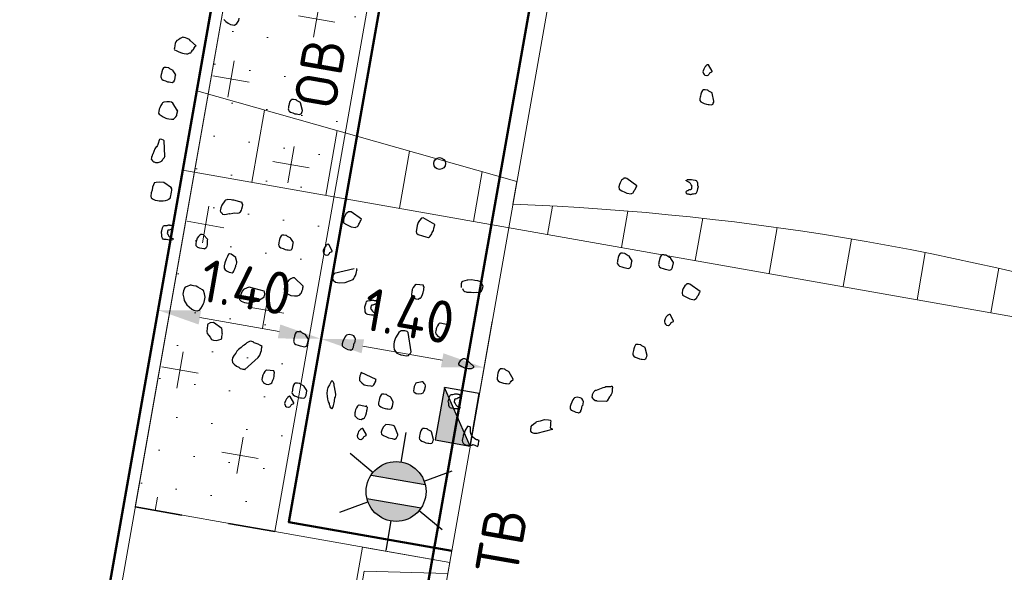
# Model space of a CAD drawing. Header units: metres. Extents: x 2514 to 227642, y 1683 to 852646.
# Tile 93 of 256: x 113802.37 to 113810.7, y 426225.24 to 426229.91. Entities that reach past the tile are written whole.
import ezdxf
from ezdxf.enums import TextEntityAlignment as Align
from ezdxf.lldxf.tags import DXFTag

# ---------------------------------------------------------------- set-up
doc = ezdxf.new("R2010")
doc.units = ezdxf.units.M
doc.linetypes.add('ZZ-HIDDEN-SO', pattern=[4, 2, -2])
doc.layers.get('Defpoints').update_dxf_attribs({"color": 244, "lineweight": 35})
for name, color, linetype, lineweight in [('B-WE-KG-GRENS_PERCEEL-GV', 252, 'KG-PERCEEL', 18), ('B-WE-OG-BEBOUWING_STRAATNAAM-T1000', 2, 'Continuous', 35), ('N-WE-GR-BOMENZAND-A-200', 32, 'Continuous', 18), ('N-WE-GR-BOMENZAND-G', 30, 'Continuous', 35), ('N-WE-GR-BOOM-S', 94, 'Continuous', 25), ('N-WE-IE-MEUBILAIR_WEGMEUBILAIR_LICHTMAST-S', 7, 'Continuous', 25), ('N-WE-RI-HWA_KOLK-S', 150, 'Continuous', 25), ('N-WE-VH-KANTOPSLUITING-T18', 1, 'Continuous', 18), ('N-WE-VH-KANTOPSLUITING_ACHTERKANTBAND-G', 1, 'Continuous', 50), ('N-WE-VH-KANTOPSLUITING_ELEMENT_INRIT-S', 2, 'Continuous', 9), ('N-WE-VH-KANTOPSLUITING_OPSLUITBAND_100X200-G', 1, 'Continuous', 18), ('N-WE-VH-KANTOPSLUITING_TROTTOIRBAND_130 150-G', 2, 'Continuous', 13), ('N-WE-VH-M', 7, 'Continuous', 18), ('N-WE-VH-MATERIAALGRENS-G', 7, 'ZZ-HIDDEN-SO', 35), ('N-WE-VH-VERKANTING-G', 252, 'Continuous', 5)]:
    doc.layers.add(name, color=color, linetype=linetype, lineweight=lineweight)
doc.styles.add('NLCS-ISO', font='NLCS-ISO.ttf', dxfattribs={"height": 1.8})
doc.styles.add('NLCS-ISO-M200-T18', font='NLCS-ISO.ttf', dxfattribs={"height": 0.36})
doc.styles.add('NLCS-ISO-M200-T35', font='NLCS-ISO.ttf', dxfattribs={"height": 0.7})
doc.styles.get("Standard").update_dxf_attribs({"font": 'romans'})
tags = doc.linetypes.add('KG-PERCEEL', pattern='A,5.5,-2,["P",Standard,S=1.8,R=0,X=-0.5,Y=-0.9],-2,5.5,-2,[5,NLCS.SHX,S=0.75,R=0,X=0,Y=0],-2', length=19).pattern_tags.tags
tags[6] = DXFTag(74, 10)
doc.dimstyles.new('NLCS-M200-T18-PIJL_L2_H1', dxfattribs={"dimscale": 0.2, "dimtxt": 2.5, "dimasz": 1.8, "dimexe": 2, "dimexo": 2, "dimgap": 0.7, "dimtad": 1, "dimzin": 0, "dimdsep": 46, "dimtxsty": 'NLCS-ISO-M200-T18', "dimcen": 0, "dimdle": 2, "dimclrd": 256, "dimclre": 256, "dimclrt": 1, "dimadec": 1, "dimazin": 0, "dimtfac": 1, "dimtdec": 3, "dimtofl": 0, "dimtmove": 0, "dimatfit": 3, "dimfxl": 2, "dimfxlon": 1, "dimtfillclr": 256, "dimtolj": 1, "dimtzin": 0, "dimlwd": -1, "dimlwe": -1, "dimarcsym": 0})

# ---------------------------------------------------------------- blocks, each defined once
blk = doc.blocks.new('SGR-BOOM_11')
at = {"flags": 128}
for points in [[(4.271, 2.337), (4.195, 2.432), (4.189, 2.432), (4.183, 2.432), (4.171, 2.426), (4.164, 2.42), (4.152, 2.407), (4.152, 2.401), (4.14, 2.382), (4.133, 2.37), (4.127, 2.346), (4.121, 2.314), (4.121, 2.296), (4.133, 2.271), (4.146, 2.259), (4.164, 2.247), (4.195, 2.247), (4.201, 2.247), (4.22, 2.259), (4.22, 2.265), (4.226, 2.271), (4.233, 2.283), (4.233, 2.29), (4.239, 2.302), (4.271, 2.325), (4.271, 2.331), (4.271, 2.337)], [(4.39, 1.844), (4.335, 1.968), (4.335, 1.975), (4.31, 1.981), (4.273, 1.993), (4.254, 2.005), (4.248, 2.005), (4.242, 2.005), (4.211, 2.005), (4.18, 1.999), (4.173, 1.999), (4.173, 1.993), (4.167, 1.987), (4.155, 1.956), (4.149, 1.919), (4.149, 1.888), (4.149, 1.869), (4.149, 1.844), (4.149, 1.832), (4.155, 1.813), (4.173, 1.795), (4.198, 1.783), (4.235, 1.776), (4.273, 1.77), (4.303, 1.77), (4.322, 1.77), (4.353, 1.77), (4.372, 1.783), (4.378, 1.789), (4.384, 1.795), (4.384, 1.807), (4.39, 1.826), (4.39, 1.838), (4.39, 1.844)], [(-4.403, 1.25), (-4.509, 1.318), (-4.533, 1.337), (-4.571, 1.349), (-4.601, 1.355), (-4.626, 1.355), (-4.632, 1.355), (-4.651, 1.355), (-4.657, 1.349), (-4.67, 1.343), (-4.688, 1.324), (-4.713, 1.3), (-4.738, 1.281), (-4.75, 1.256), (-4.756, 1.231), (-4.756, 1.194), (-4.756, 1.151), (-4.756, 1.132), (-4.75, 1.12), (-4.719, 1.114), (-4.682, 1.102), (-4.645, 1.095), (-4.608, 1.089), (-4.577, 1.089), (-4.539, 1.089), (-4.515, 1.095), (-4.484, 1.114), (-4.471, 1.12), (-4.465, 1.132), (-4.459, 1.138), (-4.447, 1.17), (-4.44, 1.176), (-4.428, 1.201), (-4.428, 1.213), (-4.409, 1.244), (-4.403, 1.25)], [(-4.657, 0.705), (-4.713, 0.767), (-4.713, 0.773), (-4.738, 0.779), (-4.775, 0.792), (-4.793, 0.804), (-4.8, 0.804), (-4.806, 0.804), (-4.837, 0.804), (-4.868, 0.798), (-4.874, 0.798), (-4.874, 0.792), (-4.88, 0.786), (-4.892, 0.755), (-4.899, 0.717), (-4.899, 0.687), (-4.899, 0.668), (-4.899, 0.643), (-4.899, 0.631), (-4.892, 0.612), (-4.874, 0.594), (-4.849, 0.581), (-4.812, 0.575), (-4.775, 0.569), (-4.744, 0.569), (-4.725, 0.569), (-4.694, 0.569), (-4.676, 0.581), (-4.67, 0.587), (-4.663, 0.594), (-4.663, 0.606), (-4.657, 0.624), (-4.657, 0.699), (-4.657, 0.705)], [(-2.44, 0.482), (-2.496, 0.606), (-2.496, 0.612), (-2.521, 0.618), (-2.558, 0.631), (-2.576, 0.643), (-2.583, 0.643), (-2.589, 0.643), (-2.62, 0.643), (-2.651, 0.637), (-2.657, 0.637), (-2.657, 0.631), (-2.663, 0.624), (-2.675, 0.594), (-2.682, 0.556), (-2.682, 0.525), (-2.682, 0.507), (-2.682, 0.482), (-2.682, 0.47), (-2.675, 0.451), (-2.657, 0.432), (-2.632, 0.42), (-2.595, 0.414), (-2.558, 0.408), (-2.527, 0.408), (-2.508, 0.408), (-2.477, 0.408), (-2.459, 0.42), (-2.453, 0.426), (-2.446, 0.432), (-2.446, 0.445), (-2.44, 0.464), (-2.44, 0.476), (-2.44, 0.482)], [(3.354, 0.207), (3.162, 0.3), (3.144, 0.3), (3.113, 0.294), (3.107, 0.282), (3.082, 0.257), (3.063, 0.207), (3.057, 0.176), (3.057, 0.133), (3.07, 0.096), (3.119, 0.077), (3.169, 0.065), (3.206, 0.052), (3.28, 0.052), (3.286, 0.059), (3.311, 0.077), (3.317, 0.09), (3.323, 0.12), (3.336, 0.139), (3.342, 0.17), (3.348, 0.189), (3.354, 0.201), (3.354, 0.207)], [(0.099, -1.029), (-0.112, -0.955), (-0.143, -0.967), (-0.167, -1.01), (-0.186, -1.047), (-0.192, -1.097), (-0.192, -1.171), (-0.192, -1.203), (-0.18, -1.227), (-0.149, -1.246), (-0.075, -1.258), (-0.013, -1.264), (0.031, -1.264), (0.049, -1.252), (0.055, -1.239), (0.074, -1.196), (0.08, -1.171), (0.092, -1.134), (0.092, -1.103), (0.092, -1.097), (0.099, -1.035), (0.099, -1.029)], [(3.492, -1.06), (3.437, -0.998), (3.437, -0.992), (3.412, -0.986), (3.375, -0.973), (3.356, -0.961), (3.35, -0.961), (3.344, -0.961), (3.313, -0.961), (3.282, -0.967), (3.276, -0.967), (3.276, -0.973), (3.269, -0.979), (3.257, -1.01), (3.251, -1.047), (3.251, -1.079), (3.251, -1.097), (3.251, -1.122), (3.251, -1.134), (3.257, -1.153), (3.276, -1.171), (3.3, -1.184), (3.338, -1.19), (3.375, -1.196), (3.406, -1.196), (3.424, -1.196), (3.455, -1.196), (3.474, -1.184), (3.48, -1.178), (3.486, -1.171), (3.486, -1.159), (3.492, -1.14), (3.492, -1.066), (3.492, -1.06)], [(4.186, -0.967), (4.13, -0.905), (4.13, -0.899), (4.105, -0.893), (4.068, -0.88), (4.05, -0.868), (4.044, -0.868), (4.037, -0.868), (4.006, -0.868), (3.975, -0.874), (3.969, -0.874), (3.969, -0.88), (3.963, -0.887), (3.95, -0.917), (3.944, -0.955), (3.944, -0.986), (3.944, -1.004), (3.944, -1.029), (3.944, -1.041), (3.95, -1.06), (3.969, -1.079), (3.994, -1.091), (4.031, -1.097), (4.068, -1.103), (4.099, -1.103), (4.118, -1.103), (4.149, -1.103), (4.167, -1.091), (4.173, -1.085), (4.18, -1.079), (4.18, -1.066), (4.186, -1.047), (4.186, -0.973), (4.186, -0.967)], [(-1.14, -1.159), (-1.332, -1.066), (-1.35, -1.066), (-1.381, -1.072), (-1.387, -1.085), (-1.412, -1.109), (-1.431, -1.159), (-1.437, -1.19), (-1.437, -1.233), (-1.425, -1.27), (-1.375, -1.289), (-1.325, -1.302), (-1.288, -1.314), (-1.214, -1.314), (-1.208, -1.307), (-1.183, -1.289), (-1.177, -1.277), (-1.171, -1.246), (-1.158, -1.227), (-1.152, -1.196), (-1.146, -1.178), (-1.14, -1.165), (-1.14, -1.159)], [(4.716, -1.371), (4.524, -1.278), (4.506, -1.278), (4.475, -1.285), (4.469, -1.297), (4.444, -1.322), (4.425, -1.371), (4.419, -1.402), (4.419, -1.446), (4.431, -1.483), (4.481, -1.501), (4.531, -1.514), (4.568, -1.526), (4.642, -1.526), (4.648, -1.52), (4.673, -1.501), (4.679, -1.489), (4.685, -1.458), (4.698, -1.44), (4.704, -1.409), (4.71, -1.39), (4.716, -1.377), (4.716, -1.371)], [(-2.205, -1.747), (-2.261, -1.685), (-2.261, -1.679), (-2.285, -1.673), (-2.323, -1.661), (-2.341, -1.648), (-2.347, -1.648), (-2.354, -1.648), (-2.384, -1.648), (-2.416, -1.654), (-2.422, -1.654), (-2.422, -1.661), (-2.428, -1.667), (-2.44, -1.698), (-2.446, -1.735), (-2.446, -1.766), (-2.446, -1.785), (-2.446, -1.809), (-2.446, -1.821), (-2.44, -1.84), (-2.422, -1.859), (-2.397, -1.871), (-2.36, -1.877), (-2.323, -1.884), (-2.292, -1.884), (-2.273, -1.884), (-2.242, -1.884), (-2.224, -1.871), (-2.217, -1.865), (-2.211, -1.859), (-2.211, -1.846), (-2.205, -1.828), (-2.205, -1.753), (-2.205, -1.747)], [(-1.534, -1.768), (-1.61, -1.673), (-1.617, -1.673), (-1.623, -1.673), (-1.635, -1.679), (-1.641, -1.685), (-1.654, -1.698), (-1.654, -1.704), (-1.666, -1.722), (-1.672, -1.735), (-1.678, -1.76), (-1.685, -1.791), (-1.685, -1.809), (-1.672, -1.834), (-1.66, -1.846), (-1.641, -1.859), (-1.61, -1.859), (-1.604, -1.859), (-1.586, -1.846), (-1.586, -1.84), (-1.579, -1.834), (-1.573, -1.821), (-1.573, -1.815), (-1.567, -1.803), (-1.534, -1.78), (-1.534, -1.774), (-1.534, -1.768)], [(-3.642, -1.945), (-3.728, -1.877), (-3.747, -1.877), (-3.772, -1.884), (-3.784, -1.896), (-3.803, -1.921), (-3.821, -1.952), (-3.827, -1.995), (-3.827, -2.038), (-3.827, -2.069), (-3.821, -2.082), (-3.79, -2.1), (-3.753, -2.107), (-3.716, -2.107), (-3.679, -2.107), (-3.673, -2.107), (-3.666, -2.107), (-3.642, -2.082), (-3.635, -2.069), (-3.629, -2.057), (-3.629, -2.032), (-3.642, -1.964), (-3.642, -1.958), (-3.642, -1.945)], [(4.359, -1.94), (4.283, -1.845), (4.277, -1.845), (4.27, -1.845), (4.258, -1.852), (4.252, -1.858), (4.239, -1.87), (4.239, -1.876), (4.227, -1.895), (4.221, -1.907), (4.215, -1.932), (4.209, -1.963), (4.209, -1.981), (4.221, -2.006), (4.233, -2.019), (4.252, -2.031), (4.283, -2.031), (4.289, -2.031), (4.308, -2.019), (4.308, -2.013), (4.314, -2.006), (4.32, -1.994), (4.32, -1.988), (4.326, -1.975), (4.359, -1.952), (4.359, -1.946), (4.359, -1.94)], [(-3.121, -2.162), (-3.208, -2.119), (-3.239, -2.119), (-3.245, -2.119), (-3.251, -2.131), (-3.264, -2.168), (-3.276, -2.218), (-3.289, -2.286), (-3.289, -2.335), (-3.282, -2.373), (-3.264, -2.398), (-3.227, -2.416), (-3.189, -2.428), (-3.159, -2.428), (-3.14, -2.428), (-3.121, -2.416), (-3.115, -2.398), (-3.109, -2.379), (-3.103, -2.354), (-3.103, -2.335), (-3.097, -2.323), (-3.097, -2.305), (-3.097, -2.292), (-3.097, -2.28), (-3.09, -2.274), (-3.09, -2.249), (-3.09, -2.23), (-3.121, -2.175), (-3.121, -2.162)], [(0.086, -2.076), (-0.037, -2.088), (-0.044, -2.088), (-0.05, -2.094), (-0.062, -2.112), (-0.075, -2.144), (-0.087, -2.181), (-0.087, -2.2), (-0.087, -2.212), (-0.087, -2.23), (-0.087, -2.255), (-0.081, -2.28), (-0.062, -2.292), (-0.05, -2.305), (-0.025, -2.317), (0, -2.323), (0.037, -2.323), (0.062, -2.305), (0.074, -2.299), (0.086, -2.286), (0.099, -2.236), (0.105, -2.2), (0.105, -2.168), (0.105, -2.156), (0.105, -2.137), (0.105, -2.107), (0.092, -2.094), (0.086, -2.076)], [(-1.914, -2.441), (-2.081, -2.329), (-2.112, -2.335), (-2.131, -2.348), (-2.143, -2.36), (-2.174, -2.385), (-2.211, -2.459), (-2.224, -2.503), (-2.224, -2.552), (-2.211, -2.59), (-2.168, -2.614), (-2.093, -2.633), (-2.031, -2.633), (-1.994, -2.626), (-1.982, -2.62), (-1.945, -2.596), (-1.939, -2.577), (-1.926, -2.558), (-1.926, -2.552), (-1.92, -2.521), (-1.914, -2.509), (-1.914, -2.497), (-1.914, -2.472), (-1.914, -2.453), (-1.914, -2.441)], [(4.019, -2.596), (3.963, -2.472), (3.963, -2.466), (3.938, -2.459), (3.901, -2.447), (3.882, -2.435), (3.876, -2.435), (3.87, -2.435), (3.839, -2.435), (3.808, -2.441), (3.802, -2.441), (3.802, -2.447), (3.796, -2.453), (3.783, -2.484), (3.777, -2.521), (3.777, -2.552), (3.777, -2.571), (3.777, -2.596), (3.777, -2.608), (3.783, -2.626), (3.802, -2.645), (3.827, -2.658), (3.864, -2.664), (3.901, -2.67), (3.932, -2.67), (3.95, -2.67), (3.982, -2.67), (4, -2.658), (4.006, -2.651), (4.012, -2.645), (4.012, -2.633), (4.019, -2.614), (4.019, -2.602), (4.019, -2.596)], [(-2.552, -2.639), (-2.812, -2.62), (-2.843, -2.633), (-2.898, -2.676), (-2.917, -2.707), (-2.923, -2.738), (-2.936, -2.794), (-2.936, -2.85), (-2.905, -2.874), (-2.843, -2.887), (-2.775, -2.887), (-2.675, -2.843), (-2.62, -2.812), (-2.539, -2.744), (-2.533, -2.744), (-2.533, -2.726), (-2.533, -2.713), (-2.533, -2.689), (-2.539, -2.658), (-2.545, -2.651), (-2.552, -2.639)], [(0.607, -2.664), (0.477, -2.658), (0.47, -2.658), (0.464, -2.664), (0.452, -2.682), (0.439, -2.713), (0.427, -2.75), (0.427, -2.769), (0.427, -2.782), (0.427, -2.8), (0.427, -2.825), (0.433, -2.85), (0.452, -2.862), (0.464, -2.874), (0.489, -2.887), (0.514, -2.893), (0.551, -2.893), (0.576, -2.874), (0.588, -2.868), (0.6, -2.856), (0.613, -2.806), (0.619, -2.769), (0.619, -2.738), (0.619, -2.726), (0.619, -2.707), (0.619, -2.676), (0.607, -2.664), (0.607, -2.664)], [(-3.58, -2.8), (-3.666, -2.769), (-3.697, -2.757), (-3.741, -2.757), (-3.765, -2.757), (-3.784, -2.757), (-3.803, -2.757), (-3.846, -2.788), (-3.877, -2.806), (-3.889, -2.825), (-3.889, -2.843), (-3.895, -2.874), (-3.895, -2.93), (-3.871, -2.992), (-3.858, -3.029), (-3.833, -3.054), (-3.796, -3.097), (-3.753, -3.122), (-3.704, -3.153), (-3.666, -3.165), (-3.642, -3.165), (-3.611, -3.165), (-3.592, -3.159), (-3.574, -3.147), (-3.555, -3.116), (-3.536, -3.066), (-3.524, -3.023), (-3.518, -2.998), (-3.518, -2.973), (-3.518, -2.912), (-3.536, -2.862), (-3.561, -2.806), (-3.567, -2.806), (-3.574, -2.8), (-3.58, -2.8)], [(0.074, -3.221), (-0.031, -2.912), (-0.05, -2.893), (-0.068, -2.893), (-0.087, -2.893), (-0.106, -2.893), (-0.149, -2.899), (-0.161, -2.912), (-0.186, -2.936), (-0.199, -2.967), (-0.223, -3.035), (-0.236, -3.104), (-0.236, -3.147), (-0.229, -3.19), (-0.211, -3.233), (-0.186, -3.264), (-0.155, -3.289), (-0.13, -3.296), (-0.087, -3.302), (-0.044, -3.302), (0.006, -3.302), (0.043, -3.289), (0.049, -3.271), (0.068, -3.246), (0.074, -3.221)], [(-0.886, -3.24), (-0.886, -3.209), (-0.886, -3.172), (-0.905, -3.147), (-0.923, -3.122), (-0.954, -3.116), (-1.004, -3.116), (-1.047, -3.134), (-1.059, -3.147), (-1.072, -3.172), (-1.09, -3.252), (-1.096, -3.289), (-1.096, -3.296), (-1.09, -3.326), (-1.066, -3.345), (-1.022, -3.357), (-0.985, -3.37), (-0.948, -3.37), (-0.942, -3.37), (-0.935, -3.37), (-0.923, -3.364), (-0.911, -3.351), (-0.905, -3.345), (-0.905, -3.339), (-0.905, -3.332), (-0.905, -3.32), (-0.898, -3.314), (-0.898, -3.308), (-0.898, -3.246), (-0.892, -3.24), (-0.886, -3.24)], [(-3.146, -3.388), (-3.301, -3.314), (-3.357, -3.326), (-3.394, -3.357), (-3.394, -3.37), (-3.394, -3.382), (-3.394, -3.425), (-3.388, -3.481), (-3.375, -3.512), (-3.344, -3.543), (-3.313, -3.568), (-3.289, -3.599), (-3.251, -3.605), (-3.208, -3.605), (-3.165, -3.587), (-3.128, -3.568), (-3.121, -3.562), (-3.121, -3.543), (-3.121, -3.518), (-3.121, -3.5), (-3.121, -3.481), (-3.128, -3.463), (-3.128, -3.444), (-3.134, -3.425), (-3.14, -3.413), (-3.14, -3.401), (-3.146, -3.401), (-3.146, -3.395), (-3.146, -3.388)], [(-1.672, -3.314), (-1.728, -3.252), (-1.728, -3.246), (-1.753, -3.24), (-1.79, -3.227), (-1.809, -3.215), (-1.815, -3.215), (-1.821, -3.215), (-1.852, -3.215), (-1.883, -3.221), (-1.889, -3.221), (-1.889, -3.227), (-1.895, -3.233), (-1.908, -3.264), (-1.914, -3.302), (-1.914, -3.332), (-1.914, -3.351), (-1.914, -3.376), (-1.914, -3.388), (-1.908, -3.407), (-1.889, -3.425), (-1.864, -3.438), (-1.827, -3.444), (-1.79, -3.45), (-1.759, -3.45), (-1.74, -3.45), (-1.71, -3.45), (-1.691, -3.438), (-1.685, -3.432), (-1.678, -3.425), (-1.678, -3.413), (-1.672, -3.395), (-1.672, -3.32), (-1.672, -3.314)], [(1.164, -3.283), (1.009, -3.184), (0.99, -3.184), (0.966, -3.19), (0.953, -3.196), (0.922, -3.227), (0.91, -3.246), (0.898, -3.277), (0.904, -3.296), (0.935, -3.308), (0.966, -3.32), (1.015, -3.332), (1.052, -3.332), (1.077, -3.332), (1.127, -3.326), (1.133, -3.326), (1.164, -3.302), (1.164, -3.296), (1.164, -3.289), (1.164, -3.283)], [(1.858, -3.378), (1.771, -3.277), (1.771, -3.271), (1.746, -3.264), (1.709, -3.252), (1.69, -3.24), (1.684, -3.24), (1.678, -3.24), (1.647, -3.24), (1.616, -3.246), (1.61, -3.246), (1.61, -3.252), (1.603, -3.258), (1.591, -3.289), (1.585, -3.326), (1.585, -3.357), (1.585, -3.376), (1.585, -3.401), (1.585, -3.413), (1.591, -3.432), (1.61, -3.45), (1.635, -3.463), (1.672, -3.469), (1.709, -3.475), (1.74, -3.475), (1.758, -3.475), (1.789, -3.475), (1.808, -3.463), (1.814, -3.456), (1.82, -3.45), (1.82, -3.438), (1.827, -3.419), (1.858, -3.384), (1.858, -3.378)], [(3.475, -3.479), (3.319, -3.5), (3.313, -3.5), (3.288, -3.5), (3.251, -3.481), (3.238, -3.463), (3.226, -3.45), (3.226, -3.419), (3.226, -3.401), (3.238, -3.357), (3.257, -3.332), (3.257, -3.326), (3.276, -3.32), (3.381, -3.258), (3.406, -3.246), (3.424, -3.233), (3.455, -3.227), (3.511, -3.215), (3.511, -3.209), (3.529, -3.209), (3.536, -3.233), (3.536, -3.252), (3.542, -3.277), (3.542, -3.296), (3.542, -3.326), (3.536, -3.351), (3.529, -3.37), (3.529, -3.376), (3.517, -3.395), (3.487, -3.467), (3.481, -3.473), (3.475, -3.479)], [(3.095, -3.619), (3.095, -3.588), (3.095, -3.551), (3.077, -3.526), (3.058, -3.502), (3.027, -3.495), (2.978, -3.495), (2.934, -3.514), (2.922, -3.526), (2.91, -3.551), (2.891, -3.632), (2.885, -3.669), (2.885, -3.675), (2.891, -3.706), (2.916, -3.725), (2.959, -3.737), (2.996, -3.749), (3.033, -3.749), (3.039, -3.749), (3.046, -3.749), (3.058, -3.743), (3.07, -3.731), (3.077, -3.725), (3.077, -3.718), (3.077, -3.712), (3.077, -3.7), (3.083, -3.694), (3.083, -3.687), (3.083, -3.626), (3.089, -3.619), (3.095, -3.619)], [(-0.428, -3.785), (-0.694, -3.716), (-0.7, -3.747), (-0.706, -3.772), (-0.706, -3.815), (-0.7, -3.853), (-0.657, -3.884), (-0.607, -3.909), (-0.552, -3.909), (-0.496, -3.909), (-0.477, -3.909), (-0.465, -3.902), (-0.446, -3.884), (-0.44, -3.865), (-0.44, -3.853), (-0.434, -3.846), (-0.434, -3.834), (-0.428, -3.815), (-0.428, -3.797), (-0.428, -3.791), (-0.428, -3.785)], [(0.322, -3.704), (0.266, -3.723), (0.26, -3.723), (0.247, -3.729), (0.235, -3.766), (0.229, -3.791), (0.229, -3.834), (0.229, -3.865), (0.241, -3.89), (0.26, -3.89), (0.285, -3.902), (0.322, -3.902), (0.371, -3.89), (0.396, -3.871), (0.402, -3.846), (0.415, -3.815), (0.415, -3.779), (0.415, -3.76), (0.415, -3.747), (0.408, -3.729), (0.402, -3.723), (0.384, -3.711), (0.371, -3.698), (0.353, -3.692), (0.34, -3.692), (0.322, -3.704)], [(-2.155, -3.939), (-2.279, -3.952), (-2.285, -3.952), (-2.292, -3.958), (-2.304, -3.977), (-2.316, -4.008), (-2.329, -4.045), (-2.329, -4.063), (-2.329, -4.076), (-2.329, -4.094), (-2.329, -4.119), (-2.323, -4.144), (-2.304, -4.156), (-2.292, -4.169), (-2.267, -4.181), (-2.242, -4.187), (-2.205, -4.187), (-2.18, -4.169), (-2.168, -4.162), (-2.155, -4.15), (-2.143, -4.101), (-2.137, -4.063), (-2.137, -4.032), (-2.137, -4.02), (-2.137, -4.002), (-2.137, -3.97), (-2.149, -3.958), (-2.155, -3.939)], [(-1.053, -4.15), (-1.096, -4.032), (-1.103, -4.02), (-1.109, -3.989), (-1.121, -3.97), (-1.134, -3.952), (-1.152, -3.939), (-1.158, -3.939), (-1.171, -3.952), (-1.189, -4.014), (-1.208, -4.063), (-1.208, -4.107), (-1.208, -4.162), (-1.196, -4.206), (-1.177, -4.255), (-1.158, -4.299), (-1.14, -4.323), (-1.134, -4.342), (-1.121, -4.361), (-1.115, -4.379), (-1.103, -4.392), (-1.078, -4.398), (-1.072, -4.398), (-1.066, -4.379), (-1.059, -4.342), (-1.059, -4.299), (-1.059, -4.268), (-1.059, -4.243), (-1.059, -4.23), (-1.059, -4.224), (-1.059, -4.206), (-1.053, -4.2), (-1.053, -4.156), (-1.053, -4.15)], [(-1.548, -4.175), (-1.604, -4.113), (-1.604, -4.107), (-1.629, -4.101), (-1.666, -4.088), (-1.685, -4.076), (-1.691, -4.076), (-1.697, -4.076), (-1.728, -4.076), (-1.759, -4.082), (-1.765, -4.082), (-1.765, -4.088), (-1.772, -4.094), (-1.784, -4.125), (-1.79, -4.162), (-1.79, -4.193), (-1.79, -4.212), (-1.79, -4.237), (-1.79, -4.249), (-1.784, -4.268), (-1.765, -4.286), (-1.74, -4.299), (-1.703, -4.305), (-1.666, -4.311), (-1.635, -4.311), (-1.617, -4.311), (-1.586, -4.311), (-1.567, -4.299), (-1.561, -4.293), (-1.555, -4.286), (-1.555, -4.274), (-1.548, -4.255), (-1.548, -4.181), (-1.548, -4.175)], [(-0.075, -4.107), (-0.13, -4.045), (-0.13, -4.038), (-0.155, -4.032), (-0.192, -4.02), (-0.211, -4.008), (-0.217, -4.008), (-0.223, -4.008), (-0.254, -4.008), (-0.285, -4.014), (-0.291, -4.014), (-0.291, -4.02), (-0.298, -4.026), (-0.31, -4.057), (-0.316, -4.094), (-0.316, -4.125), (-0.316, -4.144), (-0.316, -4.169), (-0.316, -4.181), (-0.31, -4.2), (-0.291, -4.218), (-0.267, -4.23), (-0.229, -4.237), (-0.192, -4.243), (-0.161, -4.243), (-0.143, -4.243), (-0.112, -4.243), (-0.093, -4.23), (-0.087, -4.224), (-0.081, -4.218), (-0.081, -4.206), (-0.075, -4.187), (-0.075, -4.113), (-0.075, -4.107)], [(-1.73, -4.414), (-1.807, -4.319), (-1.813, -4.319), (-1.819, -4.319), (-1.831, -4.326), (-1.837, -4.332), (-1.85, -4.344), (-1.85, -4.351), (-1.862, -4.369), (-1.868, -4.381), (-1.875, -4.406), (-1.881, -4.437), (-1.881, -4.455), (-1.868, -4.48), (-1.856, -4.493), (-1.837, -4.505), (-1.807, -4.505), (-1.8, -4.505), (-1.782, -4.493), (-1.782, -4.487), (-1.775, -4.48), (-1.769, -4.468), (-1.769, -4.462), (-1.763, -4.45), (-1.73, -4.426), (-1.73, -4.42), (-1.73, -4.414)], [(0.706, -4.62), (0.65, -4.497), (0.65, -4.491), (0.625, -4.484), (0.588, -4.472), (0.569, -4.46), (0.563, -4.46), (0.557, -4.46), (0.526, -4.46), (0.495, -4.466), (0.489, -4.466), (0.489, -4.472), (0.483, -4.478), (0.47, -4.509), (0.464, -4.546), (0.464, -4.577), (0.464, -4.596), (0.464, -4.62), (0.464, -4.633), (0.47, -4.652), (0.489, -4.67), (0.514, -4.683), (0.551, -4.689), (0.588, -4.695), (0.619, -4.695), (0.637, -4.695), (0.668, -4.695), (0.687, -4.683), (0.693, -4.676), (0.699, -4.67), (0.699, -4.658), (0.706, -4.639), (0.706, -4.627), (0.706, -4.62)], [(-0.427, -4.739), (-0.503, -4.644), (-0.509, -4.644), (-0.515, -4.644), (-0.528, -4.65), (-0.534, -4.657), (-0.546, -4.669), (-0.546, -4.675), (-0.559, -4.694), (-0.565, -4.706), (-0.571, -4.731), (-0.577, -4.762), (-0.577, -4.78), (-0.565, -4.805), (-0.552, -4.818), (-0.534, -4.83), (-0.503, -4.83), (-0.497, -4.83), (-0.478, -4.818), (-0.478, -4.812), (-0.472, -4.805), (-0.466, -4.793), (-0.466, -4.787), (-0.459, -4.774), (-0.427, -4.751), (-0.427, -4.745), (-0.427, -4.739)]]:
    blk.add_lwpolyline(points, close=True, dxfattribs=at)
for points in [[(-4.019, 1.77), (-3.976, 1.745), (-3.933, 1.72), (-3.889, 1.708), (-3.858, 1.708), (-3.821, 1.708), (-3.79, 1.739), (-3.778, 1.758), (-3.765, 1.795), (-3.765, 1.838)], [(4.17, 0.456), (4.244, 0.468), (4.275, 0.468), (4.306, 0.468), (4.325, 0.468), (4.337, 0.456), (4.356, 0.431), (4.362, 0.394), (4.375, 0.369), (4.375, 0.35), (4.375, 0.332), (4.368, 0.282), (4.362, 0.258), (4.356, 0.245), (4.343, 0.239), (4.319, 0.233), (4.3, 0.226), (4.288, 0.221), (4.282, 0.221), (4.275, 0.214), (4.269, 0.214), (4.263, 0.214), (4.257, 0.214), (4.251, 0.214), (4.238, 0.214), (4.232, 0.214), (4.226, 0.214), (4.22, 0.214), (4.207, 0.214), (4.201, 0.221), (4.201, 0.226), (4.195, 0.239), (4.195, 0.245), (4.195, 0.258), (4.201, 0.27), (4.213, 0.276), (4.22, 0.276), (4.226, 0.282), (4.238, 0.295), (4.251, 0.301), (4.263, 0.301), (4.275, 0.307), (4.275, 0.313), (4.275, 0.32), (4.275, 0.332), (4.275, 0.338), (4.275, 0.344), (4.275, 0.363), (4.257, 0.381), (4.238, 0.4), (4.22, 0.413), (4.201, 0.419), (4.183, 0.425), (4.17, 0.431), (4.164, 0.431), (4.158, 0.431), (4.158, 0.437), (4.158, 0.443)], [(-4.521, 0.11), (-4.62, 0.228), (-4.645, 0.241), (-4.682, 0.241), (-4.725, 0.234), (-4.775, 0.216), (-4.787, 0.209), (-4.793, 0.203), (-4.8, 0.191), (-4.818, 0.154), (-4.818, 0.141), (-4.824, 0.11), (-4.831, 0.086), (-4.831, 0.049), (-4.831, 0.024), (-4.831, 0.017), (-4.818, 0.005), (-4.781, -0.013), (-4.744, -0.032), (-4.694, -0.044), (-4.676, -0.044), (-4.645, -0.044), (-4.595, -0.044), (-4.558, -0.038), (-4.558, -0.032), (-4.552, -0.019), (-4.533, 0.005), (-4.521, 0.03), (-4.521, 0.055), (-4.515, 0.117), (-4.515, 0.117), (-4.521, 0.11), (-4.515, 0.117), (-4.515, 0.117), (-4.521, 0.117)], [(-4.601, -0.682), (-4.657, -0.428), (-4.67, -0.416), (-4.701, -0.409), (-4.725, -0.409), (-4.738, -0.416), (-4.744, -0.428), (-4.75, -0.49), (-4.756, -0.527), (-4.756, -0.533), (-4.756, -0.54), (-4.762, -0.546), (-4.769, -0.552), (-4.787, -0.589), (-4.8, -0.633), (-4.8, -0.651), (-4.806, -0.664), (-4.806, -0.682), (-4.812, -0.682), (-4.812, -0.688), (-4.812, -0.701), (-4.812, -0.719), (-4.818, -0.732), (-4.818, -0.744), (-4.818, -0.75), (-4.818, -0.769), (-4.806, -0.781), (-4.793, -0.794), (-4.775, -0.806), (-4.762, -0.806), (-4.738, -0.812), (-4.732, -0.812), (-4.694, -0.806), (-4.663, -0.788), (-4.632, -0.769), (-4.632, -0.763), (-4.632, -0.756), (-4.626, -0.756), (-4.626, -0.738), (-4.614, -0.725), (-4.601, -0.701), (-4.601, -0.682), (-4.601, -0.682), (-4.601, -0.688)], [(-4.397, -1.19), (-4.539, -1.122), (-4.614, -1.128), (-4.67, -1.147), (-4.701, -1.159), (-4.701, -1.165), (-4.707, -1.19), (-4.713, -1.233), (-4.713, -1.283), (-4.719, -1.332), (-4.719, -1.388), (-4.707, -1.413), (-4.67, -1.431), (-4.632, -1.444), (-4.595, -1.444), (-4.564, -1.444), (-4.533, -1.438), (-4.496, -1.431), (-4.459, -1.419), (-4.422, -1.401), (-4.416, -1.388), (-4.391, -1.363), (-4.385, -1.345), (-4.385, -1.32), (-4.385, -1.295), (-4.385, -1.258), (-4.385, -1.233), (-4.391, -1.203), (-4.409, -1.178), (-4.422, -1.171)], [(-3.177, -1.227), (-3.32, -1.215), (-3.344, -1.215), (-3.369, -1.215), (-3.425, -1.221), (-3.437, -1.227), (-3.462, -1.239), (-3.468, -1.252), (-3.505, -1.332), (-3.518, -1.376), (-3.518, -1.406), (-3.518, -1.431), (-3.505, -1.45), (-3.487, -1.462), (-3.468, -1.481), (-3.437, -1.481), (-3.4, -1.469), (-3.381, -1.456), (-3.363, -1.45), (-3.351, -1.45), (-3.301, -1.431), (-3.276, -1.425), (-3.227, -1.419), (-3.196, -1.406), (-3.189, -1.401), (-3.177, -1.388), (-3.165, -1.357), (-3.165, -1.332), (-3.159, -1.295), (-3.159, -1.264), (-3.159, -1.258), (-3.171, -1.246), (-3.177, -1.233), (-3.177, -1.227), (-3.183, -1.227), (-3.196, -1.227), (-3.196, -1.221)], [(-4.23, -2.057), (-4.304, -2.069), (-4.335, -2.069), (-4.366, -2.069), (-4.385, -2.069), (-4.397, -2.057), (-4.416, -2.032), (-4.422, -1.995), (-4.434, -1.97), (-4.434, -1.952), (-4.434, -1.933), (-4.428, -1.884), (-4.422, -1.859), (-4.416, -1.846), (-4.403, -1.84), (-4.379, -1.834), (-4.36, -1.828), (-4.348, -1.821), (-4.341, -1.821), (-4.335, -1.815), (-4.329, -1.815), (-4.323, -1.815), (-4.317, -1.815), (-4.31, -1.815), (-4.298, -1.815), (-4.292, -1.815), (-4.286, -1.815), (-4.28, -1.815), (-4.267, -1.815), (-4.261, -1.821), (-4.261, -1.828), (-4.255, -1.84), (-4.255, -1.846), (-4.255, -1.859), (-4.261, -1.871), (-4.273, -1.877), (-4.28, -1.877), (-4.286, -1.884), (-4.298, -1.896), (-4.31, -1.902), (-4.323, -1.902), (-4.335, -1.908), (-4.335, -1.914), (-4.335, -1.921), (-4.335, -1.933), (-4.335, -1.939), (-4.335, -1.945), (-4.335, -1.964), (-4.317, -1.983), (-4.298, -2.001), (-4.28, -2.013), (-4.261, -2.02), (-4.242, -2.026), (-4.23, -2.032), (-4.224, -2.032), (-4.218, -2.032), (-4.218, -2.038), (-4.218, -2.044)], [(-1.115, -2.008), (-1.437, -2.144), (-1.449, -2.181), (-1.449, -2.2), (-1.449, -2.23), (-1.431, -2.255), (-1.387, -2.28), (-1.319, -2.28), (-1.226, -2.261), (-1.158, -2.218), (-1.103, -2.187), (-1.09, -2.168), (-1.084, -2.144), (-1.072, -2.112), (-1.066, -2.076), (-1.066, -2.051), (-1.066, -2.026), (-1.066, -2.008), (-1.072, -2.008), (-1.072, -2.001), (-1.072, -1.995)], [(0.73, -2.001), (0.718, -1.933), (0.718, -1.927), (0.718, -1.914), (0.724, -1.908), (0.724, -1.902), (0.73, -1.896), (0.805, -1.859), (0.811, -1.859), (0.879, -1.84), (0.929, -1.84), (0.972, -1.84), (1.009, -1.846), (1.052, -1.877), (1.077, -1.914), (1.077, -1.945), (1.077, -1.964), (1.065, -2.013), (1.065, -2.026), (1.059, -2.026), (1.046, -2.038), (1.028, -2.044), (0.99, -2.044), (0.935, -2.057), (0.904, -2.057), (0.867, -2.063), (0.842, -2.069), (0.836, -2.069), (0.823, -2.069), (0.798, -2.063), (0.78, -2.057), (0.752, -2.021)], [(-0.62, -2.713), (-0.694, -2.726), (-0.725, -2.726), (-0.756, -2.726), (-0.774, -2.726), (-0.787, -2.713), (-0.805, -2.689), (-0.812, -2.651), (-0.824, -2.626), (-0.824, -2.608), (-0.824, -2.59), (-0.818, -2.54), (-0.812, -2.515), (-0.805, -2.503), (-0.793, -2.497), (-0.768, -2.491), (-0.75, -2.484), (-0.737, -2.478), (-0.731, -2.478), (-0.725, -2.472), (-0.719, -2.472), (-0.713, -2.472), (-0.706, -2.472), (-0.7, -2.472), (-0.688, -2.472), (-0.681, -2.472), (-0.675, -2.472), (-0.669, -2.472), (-0.657, -2.472), (-0.651, -2.478), (-0.651, -2.484), (-0.644, -2.497), (-0.644, -2.503), (-0.644, -2.515), (-0.651, -2.527), (-0.663, -2.534), (-0.669, -2.534), (-0.675, -2.54), (-0.688, -2.552), (-0.7, -2.558), (-0.713, -2.558), (-0.725, -2.565), (-0.725, -2.571), (-0.725, -2.577), (-0.725, -2.59), (-0.725, -2.596), (-0.725, -2.602), (-0.725, -2.62), (-0.706, -2.639), (-0.688, -2.658), (-0.669, -2.67), (-0.651, -2.676), (-0.632, -2.682), (-0.62, -2.689), (-0.613, -2.689), (-0.607, -2.689), (-0.607, -2.695), (-0.607, -2.701)], [(-2.645, -4.002), (-2.453, -3.766), (-2.434, -3.723), (-2.428, -3.667), (-2.422, -3.636), (-2.422, -3.617), (-2.422, -3.587), (-2.422, -3.568), (-2.453, -3.555), (-2.496, -3.543), (-2.564, -3.531), (-2.583, -3.518), (-2.589, -3.518), (-2.607, -3.518), (-2.638, -3.518), (-2.657, -3.531), (-2.688, -3.555), (-2.707, -3.58), (-2.725, -3.599), (-2.744, -3.617), (-2.769, -3.648), (-2.806, -3.686), (-2.824, -3.716), (-2.83, -3.723), (-2.843, -3.76), (-2.861, -3.797), (-2.88, -3.846), (-2.88, -3.884), (-2.868, -3.921), (-2.836, -3.946), (-2.793, -3.97), (-2.75, -3.983), (-2.725, -4.002), (-2.694, -4.002), (-2.675, -4.002), (-2.651, -4.002), (-2.645, -4.002), (-2.638, -4.002)], [(1.046, -4.032), (0.972, -4.045), (0.941, -4.045), (0.91, -4.045), (0.891, -4.045), (0.879, -4.032), (0.86, -4.008), (0.854, -3.97), (0.842, -3.946), (0.842, -3.927), (0.842, -3.909), (0.848, -3.859), (0.854, -3.834), (0.86, -3.822), (0.873, -3.815), (0.898, -3.81), (0.916, -3.803), (0.929, -3.797), (0.935, -3.797), (0.941, -3.791), (0.947, -3.791), (0.953, -3.791), (0.96, -3.791), (0.966, -3.791), (0.978, -3.791), (0.984, -3.791), (0.99, -3.791), (0.997, -3.791), (1.009, -3.791), (1.015, -3.797), (1.015, -3.803), (1.021, -3.815), (1.021, -3.822), (1.021, -3.834), (1.015, -3.846), (1.003, -3.853), (0.997, -3.853), (0.99, -3.859), (0.978, -3.871), (0.966, -3.878), (0.953, -3.878), (0.941, -3.884), (0.941, -3.89), (0.941, -3.896), (0.941, -3.909), (0.941, -3.915), (0.941, -3.921), (0.941, -3.939), (0.96, -3.958), (0.978, -3.977), (0.997, -3.989), (1.015, -3.995), (1.034, -4.002), (1.046, -4.008), (1.052, -4.008), (1.059, -4.008), (1.059, -4.014), (1.059, -4.02)], [(2.654, -4.108), (2.409, -4.218), (2.378, -4.224), (2.365, -4.224), (2.347, -4.224), (2.322, -4.218), (2.303, -4.193), (2.297, -4.175), (2.297, -4.156), (2.297, -4.138), (2.297, -4.119), (2.309, -4.094), (2.328, -4.07), (2.334, -4.063), (2.365, -4.032), (2.371, -4.02), (2.433, -3.995), (2.495, -3.964), (2.563, -3.958), (2.594, -3.958), (2.607, -3.964), (2.607, -4.002), (2.613, -4.045), (2.613, -4.076), (2.613, -4.082), (2.654, -4.096), (2.654, -4.102), (2.654, -4.108), (2.654, -4.114)], [(-0.502, -4.268), (-0.632, -4.261), (-0.638, -4.261), (-0.644, -4.268), (-0.657, -4.286), (-0.669, -4.317), (-0.681, -4.354), (-0.681, -4.373), (-0.681, -4.385), (-0.681, -4.404), (-0.681, -4.429), (-0.675, -4.453), (-0.657, -4.466), (-0.644, -4.478), (-0.62, -4.491), (-0.595, -4.497), (-0.558, -4.497), (-0.533, -4.478), (-0.52, -4.472), (-0.508, -4.46), (-0.496, -4.41), (-0.49, -4.373), (-0.49, -4.342), (-0.49, -4.329), (-0.49, -4.311), (-0.49, -4.28), (-0.502, -4.268), (-0.508, -4.249)], [(1.381, -4.596), (1.374, -4.596), (1.381, -4.584), (1.467, -4.608), (1.467, -4.602), (1.467, -4.584), (1.467, -4.565), (1.467, -4.552), (1.467, -4.521), (1.467, -4.503), (1.461, -4.503), (1.442, -4.497), (1.424, -4.497), (1.412, -4.497), (1.387, -4.484), (1.356, -4.466), (1.325, -4.435), (1.313, -4.41), (1.3, -4.385), (1.294, -4.354), (1.288, -4.329), (1.288, -4.317), (1.288, -4.305), (1.282, -4.305), (1.282, -4.299), (1.251, -4.299), (1.238, -4.299), (1.232, -4.305), (1.213, -4.354), (1.201, -4.385), (1.201, -4.41), (1.195, -4.429), (1.189, -4.466), (1.189, -4.478), (1.189, -4.521), (1.189, -4.552), (1.195, -4.571), (1.213, -4.596), (1.232, -4.608), (1.244, -4.608), (1.269, -4.615), (1.294, -4.615), (1.313, -4.615), (1.319, -4.615), (1.331, -4.615), (1.356, -4.602), (1.362, -4.602), (1.362, -4.596), (1.374, -4.596)], [(0.099, -4.639), (0.018, -4.509), (-0.007, -4.503), (-0.037, -4.503), (-0.068, -4.503), (-0.13, -4.509), (-0.143, -4.521), (-0.167, -4.552), (-0.18, -4.596), (-0.186, -4.652), (-0.174, -4.683), (-0.137, -4.701), (-0.087, -4.714), (-0.05, -4.726), (0.012, -4.726), (0.031, -4.726), (0.049, -4.726), (0.062, -4.726), (0.08, -4.708), (0.086, -4.701), (0.099, -4.652), (0.099, -4.639), (0.105, -4.639)]]:
    blk.add_lwpolyline(points, dxfattribs=at)
blk.add_circle((0, 0), 0.1)
blk = doc.blocks.new('*D463')
at = {"layer": 'Defpoints', "color": 0, "transparency": 16777216}
for p in [(113804.918, 426227.2138), (113803.2489, 426225.8077), (113804.6277, 426225.5649)]:
    blk.add_point(p, dxfattribs=at)
at = {"layer": 'N-WE-VH-M', "transparency": 16777216}
for p, q in [((113803.4698, 426227.0626), (113803.6086, 426227.8505)), ((113804.8486, 426226.8198), (113804.9874, 426227.6077)), ((113803.8937, 426227.3941), (113804.5634, 426227.2762))]:
    blk.add_line(p, q, dxfattribs=at)
for points in [[(113803.9041, 426227.4532), (113803.8833, 426227.335), (113803.5392, 426227.4566)], [(113804.5738, 426227.3353), (113804.553, 426227.2171), (113804.918, 426227.2138)]]:
    blk.add_solid(points, dxfattribs=at)
at = {"layer": 'N-WE-VH-M', "color": 1, "transparency": 16777216, "insert": (113804.2841, 426227.6503), "char_height": 0.36, "attachment_point": 5, "rotation": 350.01356, "style": 'NLCS-ISO-M200-T18'}
blk.add_mtext('\\A1;1.40', dxfattribs=at)
blk = doc.blocks.new('*D464')
at = {"layer": 'Defpoints', "color": 0, "transparency": 16777216}
for p in [(113806.2981, 426226.9699), (113804.6276, 426225.5644), (113806.0078, 426225.3214)]:
    blk.add_point(p, dxfattribs=at)
at = {"layer": 'N-WE-VH-M', "transparency": 16777216}
for p, q in [((113804.8485, 426226.819), (113804.9872, 426227.6069)), ((113806.2287, 426226.576), (113806.3674, 426227.3638)), ((113805.2724, 426227.1505), (113805.9435, 426227.0323))]:
    blk.add_line(p, q, dxfattribs=at)
for points in [[(113805.2828, 426227.2096), (113805.262, 426227.0914), (113804.9178, 426227.2129)], [(113805.9539, 426227.0914), (113805.9331, 426226.9732), (113806.2981, 426226.9699)]]:
    blk.add_solid(points, dxfattribs=at)
at = {"layer": 'N-WE-VH-M', "color": 1, "transparency": 16777216, "insert": (113805.6635, 426227.4066), "char_height": 0.36, "attachment_point": 5, "rotation": 350.01356, "style": 'NLCS-ISO-M200-T18'}
blk.add_mtext('\\A1;1.40', dxfattribs=at)
blk = doc.blocks.new('*D465')
at = {"layer": 'Defpoints', "color": 0, "transparency": 16777216}
for p in [(113813.5259, 426233.411), (113813.2356, 426231.7624), (113806.0078, 426225.3223)]:
    blk.add_point(p, dxfattribs=at)
at = {"layer": 'N-WE-VH-M', "transparency": 16777216}
for p, q in [((113807.5459, 426234.0578), (113807.6847, 426234.8456)), ((113807.9698, 426234.3893), (113813.1713, 426233.4734)), ((113813.4565, 426233.017), (113813.5953, 426233.8049))]:
    blk.add_line(p, q, dxfattribs=at)
for points in [[(113807.9803, 426234.4484), (113807.9594, 426234.3302), (113807.6153, 426234.4517)], [(113813.1818, 426233.5325), (113813.1609, 426233.4143), (113813.5259, 426233.411)]]:
    blk.add_solid(points, dxfattribs=at)
at = {"layer": 'N-WE-VH-M', "color": 1, "transparency": 16777216, "insert": (113810.6261, 426234.2465), "char_height": 0.36, "attachment_point": 5, "rotation": 350.01356, "style": 'NLCS-ISO-M200-T18'}
blk.add_mtext('\\A1;6.00', dxfattribs=at)
blk = doc.blocks.new('N-SVH-INRITELEMENT_130 150_180X750X500_RECHTS')
for p, q in [((0, 0), (0, 0.75)), ((0.5, 0.75), (0, 0.75)), ((0.5, 0), (0.5, 0.75)), ((0.3, 0.7), (0, 0.7)), ((0.4053, 0), (0.3, 0.7)), ((0.5, 0), (0, 0))]:
    blk.add_line(p, q)
blk = doc.blocks.new('N-SRI-KOLK_TROTTOIR-SO')
blk.add_hatch(color=256).paths.add_polyline_path([(1.125, 1.5), (-1.125, 1.5), (-1.125, 0)])
blk.add_line((-1.125, 0), (1.125, 1.5))
at = {"flags": 128}
blk.add_lwpolyline([(-1.125, 0), (1.125, 0), (1.125, 1.5), (-1.125, 1.5)], close=True, dxfattribs=at)
blk = doc.blocks.new('N-SIE-WEG_LICHTMAST-SO')
h = blk.add_hatch(color=256)
h.paths.add_polyline_path([(1.163, 0.5, 0.658505), (-1.163, 0.5)])
h.paths.add_polyline_path([(-1.163, -0.5, 0.658505), (1.163, -0.5)])
at = {"flags": 128}
for points in [[(0, 1.266), (0, 2.531)], [(-2.192, 1.266), (-1.096, 0.633)], [(1.096, 0.633), (2.192, 1.266)], [(-1.163, 0.5), (1.163, 0.5)], [(-2.192, -1.266), (-1.096, -0.633)], [(-1.163, -0.5), (1.163, -0.5)], [(2.192, -1.266), (1.096, -0.633)], [(0, -1.266), (0, -2.531)]]:
    blk.add_lwpolyline(points, dxfattribs=at)
at = {"ltscale": 0.5}
blk.add_circle((0, 0), 1.266, dxfattribs=at)
at = {"style": 'NLCS-ISO'}
blk.add_attdef('TYPE', text='', height=1.8, dxfattribs=at).set_placement((0, 2.531), align=Align.BOTTOM_CENTER)

msp = doc.modelspace()

# ---------------------------------------------------------------- hatches: boundary and pattern name
at = {"layer": 'N-WE-GR-BOMENZAND-A-200', "lineweight": 5, "ltscale": 0.2}
h = msp.add_hatch(dxfattribs=at)
h.set_pattern_fill('AGR-BOMENZAND-SO', color=252, scale=0.2, pattern_type=2)
h.set_pattern_definition([(350.050047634, (0, 0), (0.1503322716, 0.2782089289), [0, -0.3]), (350.05004763, (0, 0), (0.7235918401, 0.5076069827), [0.3125, -0.9375]), (80.05004763, (0.1269, -0.1809), (-0.5076069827, 0.7235918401), [0.3125, -0.9375])])
h.paths.add_polyline_path([(113804.6938, 426233.4203), (113805.8755, 426233.2118), (113804.5291, 426225.5818), (113803.3473, 426225.7904)])
at = {"layer": 'N-WE-VH-VERKANTING-G', "ltscale": 0.2}
h = msp.add_hatch(dxfattribs=at)
h.set_pattern_fill('ANSI31', color=256, scale=0.2, angle=45)
h.set_pattern_definition([(80.05005, (113662.62477, 426390.9574), (-0.625449, 0.1097203), [])])
edge = h.paths.add_edge_path()
edge.add_line((113817.931, 426226.1361), (113803.7491, 426228.6425))
edge.add_line((113803.7491, 426228.6425), (113803.8673, 426229.3122))
edge.add_line((113803.8673, 426229.3122), (113806.5745, 426228.5459))
edge.add_line((113806.5745, 426228.5459), (113806.5411, 426228.3522))
edge.add_arc((113805.7323, 426206.3392), 22.0278, 72.24078, 87.89583, ccw=False)
edge.add_line((113812.4512, 426227.3173), (113812.4864, 426227.5142))
edge.add_line((113812.4864, 426227.5142), (113818.0966, 426227.0984))
edge.add_line((113818.0966, 426227.0984), (113817.931, 426226.1361))

# ---------------------------------------------------------------- linework, layer by layer
at = {"layer": 'B-WE-KG-GRENS_PERCEEL-GV', "ltscale": 0.2}
msp.add_lwpolyline([(113806.766, 426245.856), (113804.734, 426234.285), (113802.596, 426222.108), (113816.888, 426219.635), (113829.686, 426291.517), (113835.15, 426312.433)], dxfattribs=at)
at = {"layer": 'N-WE-GR-BOMENZAND-G', "lineweight": 5, "ltscale": 0.2, "flags": 128}
msp.add_lwpolyline([(113804.6938, 426233.4203), (113805.8755, 426233.2118), (113804.5291, 426225.5818), (113803.3473, 426225.7904)], close=True, dxfattribs=at)
at = {"layer": 'N-WE-VH-KANTOPSLUITING_ACHTERKANTBAND-G', "ltscale": 0.2}
for points in [[(113808.8913, 426257.7826), (113802.5537, 426221.8681)], [(113807.2062, 426232.9775), (113805.2088, 426221.6559)]]:
    msp.add_lwpolyline(points, dxfattribs=at)
at = {"layer": 'N-WE-VH-KANTOPSLUITING_ACHTERKANTBAND-G', "ltscale": 0.2, "flags": 128}
msp.add_lwpolyline([(113806.0251, 426225.4199), (113804.6449, 426225.663), (113805.9566, 426233.096), (113807.1888, 426232.879)], dxfattribs=at)
at = {"layer": 'N-WE-VH-KANTOPSLUITING_OPSLUITBAND_100X200-G', "ltscale": 0.2}
msp.add_lwpolyline([(113809.0071, 426257.8638), (113802.6521, 426221.8507)], dxfattribs=at)
at = {"layer": 'N-WE-VH-KANTOPSLUITING_OPSLUITBAND_100X200-G', "ltscale": 0.2, "flags": 128}
for points in [[(113804.5291, 426225.5818), (113805.8755, 426233.2118), (113807.2062, 426232.9775)], [(113804.5291, 426225.5818), (113806.0078, 426225.3214)]]:
    msp.add_lwpolyline(points, dxfattribs=at)
at = {"layer": 'N-WE-VH-KANTOPSLUITING_TROTTOIRBAND_130 150-G', "ltscale": 0.2}
msp.add_lwpolyline([(113807.3539, 426232.9515), (113805.3566, 426221.6303)], dxfattribs=at)
at = {"layer": 'N-WE-VH-MATERIAALGRENS-G', "ltscale": 0.2, "flags": 128}
msp.add_lwpolyline([(113804.5291, 426225.5818), (113803.3473, 426225.7904)], dxfattribs=at)
at = {"layer": 'N-WE-VH-VERKANTING-G', "ltscale": 0.2, "flags": 128}
msp.add_lwpolyline([(113817.931, 426226.1361), (113803.7491, 426228.6425), (113803.8673, 426229.3122), (113806.5745, 426228.5459), (113806.5411, 426228.3522, -0.068414), (113812.4512, 426227.3173), (113812.4864, 426227.5142), (113818.0966, 426227.0984)], format="xyb", close=True, dxfattribs=at)

# ---------------------------------------------------------------- block references
at = {"layer": 'N-WE-GR-BOOM-S', "ltscale": 0.2, "xscale": 0.5, "yscale": 0.5, "rotation": 350.0500476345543}
msp.add_blockref('SGR-BOOM_11', (113805.9216, 426228.6975), dxfattribs=at)
at = {"layer": 'N-WE-IE-MEUBILAIR_WEGMEUBILAIR_LICHTMAST-S', "xscale": 0.2, "yscale": 0.2, "zscale": 0.2, "rotation": 350.1566500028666}
msp.add_blockref('N-SIE-WEG_LICHTMAST-SO', (113805.5535, 426225.9214), dxfattribs=at)
at = {"layer": 'N-WE-RI-HWA_KOLK-S', "ltscale": 0.2, "xscale": 0.2, "yscale": 0.2, "zscale": 0.2, "rotation": 79.99458205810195}
msp.add_blockref('N-SRI-KOLK_TROTTOIR-SO', (113806.2184, 426226.5282), dxfattribs=at)
at = {"layer": 'N-WE-VH-KANTOPSLUITING_ELEMENT_INRIT-S', "ltscale": 0.2, "rotation": 79.9924270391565}
msp.add_blockref('N-SVH-INRITELEMENT_130 150_180X750X500_RECHTS', (113805.9209, 426224.829), dxfattribs=at)

# ---------------------------------------------------------------- texts
at = {"layer": 'B-WE-OG-BEBOUWING_STRAATNAAM-T1000', "style": 'NLCS-ISO-M200-T35'}
msp.add_text('THORBECKELAAN', height=15, rotation=350, dxfattribs=at).set_placement((113750.8465, 426202.3289), align=Align.MIDDLE)
at = {"layer": 'N-WE-VH-KANTOPSLUITING-T18', "style": 'NLCS-ISO-M200-T18'}
for s, p in [('OB', (113805.0368, 426229.1382)), ('TB', (113806.5743, 426225.189))]:
    msp.add_text(s, height=0.36, rotation=80.10863, dxfattribs=at).set_placement(p)

# ---------------------------------------------------------------- dimensions: what is measured, and where the dimension line sits
at = {"layer": 'N-WE-VH-M'}
for base, p1, p2, picture, middle in [((113813.5259, 426233.411), (113806.0078, 426225.3223), (113813.2356, 426231.7624), '*D465', (113810.6261, 426234.2465)), ((113804.918, 426227.2138), (113803.2489, 426225.8077), (113804.6277, 426225.5649), '*D463', (113804.2841, 426227.6503)), ((113806.2981, 426226.9699), (113804.6276, 426225.5644), (113806.0078, 426225.3214), '*D464', (113805.6635, 426227.4066))]:
    dim = msp.add_linear_dim(base=base, p1=p1, p2=p2, angle=350.01356, dimstyle='NLCS-M200-T18-PIJL_L2_H1', override={"dimclrt": 1}, dxfattribs=at)
    dim.commit()
    dim.dimension.update_dxf_attribs({"geometry": picture, "text_midpoint": middle})

doc.saveas('drawing.dxf')
